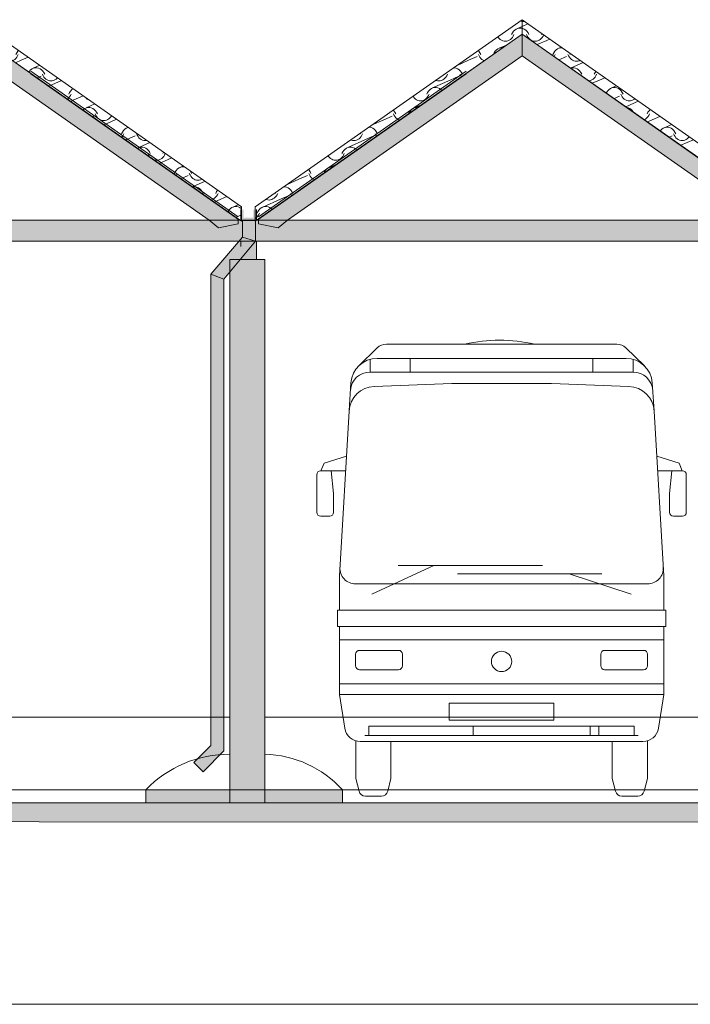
# Model space of a CAD drawing. Header units: millimetres. Extents: x -68772 to 137055, y -73300 to 19650.
# Tile 112 of 212: x 80397 to 85513, y -67215 to -59711. Entities that reach past the tile are written whole.
import ezdxf

# ---------------------------------------------------------------- set-up
doc = ezdxf.new("R2010")
doc.units = ezdxf.units.MM
doc.header["$MEASUREMENT"] = 0
doc.linetypes.add('Przerywana', pattern=[480, 240, -240])
for name, color, linetype, lineweight in [('220-A Ściany_Nr_pióra__1', 7, 'Continuous', 18), ('Nowe_0_Nr_pióra__1', 7, 'Continuous', 18), ('Nowe_0_Nr_pióra__7', 7, 'Continuous', 5), ('Nowe_450-K Stropy_Nr_pióra__1', 7, 'Continuous', 18), ('Nowe_810-G Ogólne_Nr_pióra__1', 7, 'Continuous', 18), ('Nowe_810-G Ogólne_Nr_pióra__26', 13, 'Continuous', 18), ('Nowe_810-G Ogólne_Nr_pióra__7', 7, 'Continuous', 5), ('Nowe_810-G Ogólne_Nr_pióra__9', 254, 'Continuous', 18), ('Nowe_810-G Ogólne_Nr_pióra__93', 7, 'Continuous', 20), ('Nowe_NIEWIDOCZNE DACHY_Nr_pióra__1', 7, 'Continuous', 18), ('Nowe_Windows_Nr_pióra__1', 7, 'Continuous', 18)]:
    doc.layers.add(name, color=color, linetype=linetype, lineweight=lineweight)
doc.layers.add('Nowe_Windows', color=7, linetype='Continuous')

# ---------------------------------------------------------------- blocks, each defined once
blk = doc.blocks.new('*X74')
at = {"layer": 'Nowe_810-G Ogólne_Nr_pióra__26', "color": 13, "linetype": 'Continuous', "lineweight": 18}
for p, q in [((84232, -59723.1), (84229.9, -59722.6)), ((84242.2, -59724), (84232, -59723.1)), ((84248.4, -59723.5), (84242.2, -59724)), ((84229.9, -59761.8), (84274.6, -59741.8)), ((84229.9, -59775.5), (84234.6, -59776.5)), ((84234.6, -59776.5), (84246.4, -59781.7)), ((84246.4, -59781.7), (84257.3, -59789.4)), ((84257.3, -59789.4), (84267, -59799.2)), ((84267, -59799.2), (84275.2, -59811)), ((84275.2, -59811), (84281.7, -59824.4)), ((84269.3, -59835.3), (84264.1, -59824.4)), ((84275.6, -59845.3), (84269.3, -59835.3)), ((84283, -59854), (84275.6, -59845.3)), ((84291.2, -59861.5), (84283, -59854)), ((84300.2, -59867.4), (84291.2, -59861.5)), ((84309.8, -59871.7), (84300.2, -59867.4)), ((84319.7, -59874.3), (84309.8, -59871.7)), ((84329.8, -59875.2), (84319.7, -59874.3)), ((84340, -59874.3), (84329.8, -59875.2)), ((84349.9, -59871.7), (84340, -59874.3)), ((84345, -59900.7), (84417.5, -59868.4)), ((84359.5, -59867.4), (84349.9, -59871.7)), ((84368.5, -59861.5), (84359.5, -59867.4)), ((84376.7, -59854), (84368.5, -59861.5)), ((84384.1, -59845.3), (84376.7, -59854)), ((84377.9, -59824.4), (84381.6, -59816.8)), ((84390.4, -59835.3), (84384.1, -59845.3)), ((84394.8, -59826), (84390.4, -59835.3)), ((84417.5, -59868.4), (84440.6, -59858.1)), ((84472.1, -59962.2), (84480.3, -59950.4)), ((84480.3, -59950.4), (84490, -59940.6)), ((84490, -59940.6), (84500.9, -59932.9)), ((84500.9, -59932.9), (84512.7, -59927.7)), ((84510, -59928.7), (84529.2, -59920.1)), ((84512.7, -59927.7), (84525, -59925.1)), ((84525, -59925.1), (84536.3, -59925.1)), ((84465.6, -59975.6), (84472.1, -59962.2)), ((84478.1, -59986.5), (84474.8, -59991.6)), ((84483.2, -59975.6), (84478.1, -59986.5)), ((84511, -60017), (84569.2, -59991)), ((84584.5, -59986.5), (84579.4, -59975.6)), ((84590.9, -59996.5), (84584.5, -59986.5)), ((84598.2, -60005.2), (84590.9, -59996.5)), ((84591.1, -59963.5), (84597, -59975.6)), ((84606.5, -60012.7), (84598.2, -60005.2)), ((84599.6, -60079), (84695.2, -60036.3)), ((84615.4, -60018.6), (84606.5, -60012.7)), ((84625, -60022.9), (84615.4, -60018.6)), ((84635, -60025.5), (84625, -60022.9)), ((84645.1, -60026.4), (84635, -60025.5)), ((84655.2, -60025.5), (84645.1, -60026.4)), ((84665.2, -60022.9), (84655.2, -60025.5)), ((84671.7, -60019.9), (84665.2, -60022.9)), ((84599.8, -60079.2), (84600.4, -60078.9)), ((84600.4, -60078.9), (84612.7, -60076.3)), ((84612.7, -60076.3), (84625.2, -60076.3)), ((84625.2, -60076.3), (84637.5, -60078.9)), ((84637.5, -60078.9), (84649.3, -60084.1)), ((84649.3, -60084.1), (84660.2, -60091.8)), ((84660.2, -60091.8), (84669.9, -60101.6)), ((84669.9, -60101.6), (84678.2, -60113.4)), ((84787.4, -60113.4), (84793.2, -60105)), ((84678.2, -60113.4), (84684.7, -60126.8)), ((84742.9, -60176.7), (84739.5, -60177)), ((84752.8, -60174.1), (84742.9, -60176.7)), ((84762.4, -60169.8), (84752.8, -60174.1)), ((84771.4, -60163.9), (84762.4, -60169.8)), ((84765.6, -60195.2), (84820.4, -60170.8)), ((84779.6, -60156.4), (84771.4, -60163.9)), ((84787, -60147.7), (84779.6, -60156.4)), ((84780.9, -60126.8), (84787.4, -60113.4)), ((84793.3, -60137.7), (84787, -60147.7)), ((84798.5, -60126.8), (84793.3, -60137.7)), ((84820.4, -60170.8), (84861.2, -60152.6)), ((84875, -60264.6), (84883.3, -60252.8)), ((84883.3, -60252.8), (84893, -60243)), ((84893, -60243), (84903.9, -60235.3)), ((84903.9, -60235.3), (84915.6, -60230.1)), ((84912.9, -60231.1), (84949.8, -60214.6)), ((84915.6, -60230.1), (84928, -60227.5)), ((84928, -60227.5), (84940.5, -60227.5)), ((84940.5, -60227.5), (84952.8, -60230.1)), ((84952.8, -60230.1), (84964.6, -60235.3)), ((84964.6, -60235.3), (84975.5, -60243)), ((84975.5, -60243), (84985.2, -60252.8)), ((84985.2, -60252.8), (84993.4, -60264.6)), ((84872.4, -60270), (84875, -60264.6)), ((84886.1, -60278), (84885.5, -60279.2)), ((84931.6, -60311.5), (84972.2, -60293.4)), ((84987.5, -60288.9), (84982.3, -60278)), ((84993.8, -60298.9), (84987.5, -60288.9)), ((84993.4, -60264.6), (84999.9, -60278)), ((85001.1, -60307.6), (84993.8, -60298.9)), ((85009.4, -60315.1), (85001.1, -60307.6)), ((85018.4, -60321), (85009.4, -60315.1)), ((85027.9, -60325.3), (85018.4, -60321)), ((85020.2, -60373.5), (85115.7, -60330.9)), ((85037.9, -60327.9), (85027.9, -60325.3)), ((85048, -60328.8), (85037.9, -60327.9)), ((85058.2, -60327.9), (85048, -60328.8)), ((85068.1, -60325.3), (85058.2, -60327.9)), ((85077.7, -60321), (85068.1, -60325.3)), ((85086.6, -60315.1), (85077.7, -60321)), ((85089.5, -60312.5), (85086.6, -60315.1)), ((85027.5, -60378.7), (85028.1, -60378.7)), ((85028.1, -60378.7), (85040.5, -60381.3)), ((85040.5, -60381.3), (85052.2, -60386.5)), ((85052.2, -60386.5), (85063.1, -60394.2)), ((85063.1, -60394.2), (85072.9, -60404)), ((85072.9, -60404), (85081.1, -60415.8)), ((85190.3, -60415.8), (85198.5, -60404)), ((85198.5, -60404), (85207.4, -60395)), ((85081.1, -60415.8), (85081.3, -60416.4)), ((85165.3, -60472.2), (85162.7, -60473.4)), ((85174.3, -60466.3), (85165.3, -60472.2)), ((85182.6, -60458.8), (85174.3, -60466.3)), ((85189.9, -60450.1), (85182.6, -60458.8)), ((85183.8, -60429.2), (85190.3, -60415.8)), ((85186.2, -60489.8), (85223.3, -60473.2)), ((85196.2, -60440.1), (85189.9, -60450.1)), ((85201.4, -60429.2), (85196.2, -60440.1)), ((85223.3, -60473.2), (85281.7, -60447.1)), ((85284, -60558.3), (85286.2, -60555.2)), ((85286.2, -60555.2), (85295.9, -60545.4)), ((85295.9, -60545.4), (85306.8, -60537.7)), ((85306.8, -60537.7), (85318.6, -60532.5)), ((85315.9, -60533.5), (85370.3, -60509.1)), ((85318.6, -60532.5), (85330.9, -60529.9)), ((85330.9, -60529.9), (85343.4, -60529.9)), ((85343.4, -60529.9), (85355.7, -60532.5)), ((85355.7, -60532.5), (85367.5, -60537.7)), ((85367.5, -60537.7), (85378.4, -60545.4)), ((85378.4, -60545.4), (85388.1, -60555.2)), ((85388.1, -60555.2), (85396.3, -60567)), ((85352.1, -60606), (85375.1, -60595.8)), ((85390.4, -60591.3), (85385.2, -60580.4)), ((85396.7, -60601.3), (85390.4, -60591.3)), ((85396.3, -60567), (85402.8, -60580.4)), ((85404, -60610), (85396.7, -60601.3)), ((85412.3, -60617.5), (85404, -60610)), ((85421.3, -60623.4), (85412.3, -60617.5)), ((85430.8, -60627.7), (85421.3, -60623.4)), ((85440.8, -60630.3), (85430.8, -60627.7)), ((85440.7, -60668.1), (85536.3, -60625.4)), ((85450.9, -60631.2), (85440.8, -60630.3)), ((85461.1, -60630.3), (85450.9, -60631.2)), ((85471, -60627.7), (85461.1, -60630.3)), ((85480.6, -60623.4), (85471, -60627.7)), ((85489.6, -60617.5), (85480.6, -60623.4)), ((85497.8, -60610), (85489.6, -60617.5)), ((85504, -60602.7), (85497.8, -60610)), ((85593.2, -60718.2), (85601.4, -60706.4)), ((85601.4, -60706.4), (85611.1, -60696.6)), ((85611.1, -60696.6), (85622, -60688.9)), ((85622, -60688.9), (85625.1, -60687.6)), ((85585.5, -60761.2), (85580.4, -60765.8)), ((85592.8, -60752.5), (85585.5, -60761.2)), ((85586.7, -60731.6), (85593.2, -60718.2)), ((85599.1, -60742.5), (85592.8, -60752.5)), ((85604.3, -60731.6), (85599.1, -60742.5)), ((85606.7, -60784.3), (85626.3, -60775.6)), ((85626.3, -60775.6), (85690.3, -60747)), ((85711.9, -60752.5), (85707.3, -60745.1)), ((85719.3, -60761.2), (85711.9, -60752.5)), ((85727.6, -60768.7), (85719.3, -60761.2)), ((85736.5, -60774.6), (85727.6, -60768.7)), ((85746.1, -60778.9), (85736.5, -60774.6)), ((85756, -60781.5), (85746.1, -60778.9)), ((85759.7, -60781.8), (85756, -60781.5)), ((85698.2, -60848.4), (85698.8, -60847.8)), ((85698.8, -60847.8), (85709.7, -60840.1)), ((85709.7, -60840.1), (85721.5, -60834.9)), ((85718.8, -60835.9), (85790.9, -60803.7)), ((85721.5, -60834.9), (85733.8, -60832.3)), ((85733.8, -60832.3), (85746.3, -60832.3)), ((85746.3, -60832.3), (85758.6, -60834.9)), ((85758.6, -60834.9), (85770.4, -60840.1)), ((85770.4, -60840.1), (85781.3, -60847.8)), ((85781.3, -60847.8), (85791, -60857.6)), ((85791, -60857.6), (85799.2, -60869.4)), ((85772.7, -60900.5), (85778, -60898.2)), ((85793.3, -60893.7), (85788.2, -60882.8)), ((85799.6, -60903.7), (85793.3, -60893.7)), ((85799.2, -60869.4), (85805.8, -60882.8)), ((85807, -60912.4), (85799.6, -60903.7)), ((85815.2, -60919.9), (85807, -60912.4)), ((85824.2, -60925.8), (85815.2, -60919.9)), ((85833.8, -60930.1), (85824.2, -60925.8)), ((85843.7, -60932.7), (85833.8, -60930.1)), ((85853.9, -60933.6), (85843.7, -60932.7)), ((85864, -60932.7), (85853.9, -60933.6)), ((85861.3, -60962.6), (85941.5, -60926.8)), ((85873.9, -60930.1), (85864, -60932.7)), ((85883.5, -60925.8), (85873.9, -60930.1)), ((85892.5, -60919.9), (85883.5, -60925.8)), ((85900.7, -60912.4), (85892.5, -60919.9)), ((85908.1, -60903.7), (85900.7, -60912.4)), ((85901.9, -60882.8), (85902.4, -60881.8)), ((85914.4, -60893.7), (85908.1, -60903.7)), ((85915.7, -60891), (85914.4, -60893.7)), ((85941.5, -60926.8), (85956.9, -60919.9)), ((85996.1, -61020.6), (86004.3, -61008.8)), ((86004.3, -61008.8), (86014.1, -60999)), ((86014.1, -60999), (86025, -60991.3)), ((86025, -60991.3), (86036.7, -60986.1)), ((86034, -60987.1), (86045.5, -60982)), ((86036.7, -60986.1), (86048, -60983.7)), ((85989.6, -61034), (85996.1, -61020.6)), ((85995.8, -61054.9), (85994.8, -61056)), ((86002.1, -61044.9), (85995.8, -61054.9)), ((86007.2, -61034), (86002.1, -61044.9)), ((86027.3, -61078.8), (86029.2, -61078)), ((86029.2, -61078), (86093.3, -61049.4)), ((86108.6, -61044.9), (86103.4, -61034)), ((86114.9, -61054.9), (86108.6, -61044.9)), ((86122.2, -61063.6), (86114.9, -61054.9)), ((86130.5, -61071.1), (86122.2, -61063.6)), ((86139.5, -61077), (86130.5, -61071.1)), ((86149, -61081.3), (86139.5, -61077)), ((86159, -61083.9), (86149, -61081.3)), ((86169.1, -61084.8), (86159, -61083.9)), ((86179.2, -61083.9), (86169.1, -61084.8)), ((86187.9, -61081.7), (86179.2, -61083.9)), ((86116.1, -61141), (86124.4, -61137.3)), ((86121.7, -61138.3), (86211.5, -61098.2)), ((86124.4, -61137.3), (86136.7, -61134.7)), ((86136.7, -61134.7), (86149.2, -61134.7)), ((86149.2, -61134.7), (86161.6, -61137.3)), ((86161.6, -61137.3), (86173.3, -61142.5)), ((86173.3, -61142.5), (86184.2, -61150.2)), ((86184.2, -61150.2), (86193.9, -61160)), ((86193.9, -61160), (86202.2, -61171.8)), ((86196.2, -61196.1), (86191.1, -61185.2)), ((86197.4, -61197.9), (86196.2, -61196.1)), ((86202.2, -61171.8), (86208.7, -61185.2)), ((86256.8, -61236), (86251.1, -61235.5)), ((86266.7, -61235.1), (86256.8, -61236))]:
    blk.add_line(p, q, dxfattribs=at)
blk = doc.blocks.new('Wypełnienie_15', base_point=(0, 2000))
at = {"layer": 'Nowe_810-G Ogólne_Nr_pióra__1', "color": 7, "linetype": 'Continuous', "lineweight": 18}
for p, q in [((86266.7, -61136.9), (84229.9, -59710.5)), ((84229.9, -59710.5), (84229.9, -59820.1)), ((84229.9, -59820.1), (86266.7, -61246.5)), ((86266.7, -61246.5), (86266.7, -61136.9))]:
    blk.add_line(p, q, dxfattribs=at)
at = {"layer": 'Nowe_810-G Ogólne_Nr_pióra__26', "color": 13, "linetype": 'Continuous', "lineweight": 18}
blk.add_blockref('*X74', (0, 0), dxfattribs=at)
blk = doc.blocks.new('*X76')
at = {"layer": 'Nowe_810-G Ogólne_Nr_pióra__26', "color": 13, "linetype": 'Continuous', "lineweight": 18}
for p, q in [((84222.1, -59720.5), (84218.1, -59718.7)), ((84229.9, -59722.6), (84222.1, -59720.5)), ((84150.4, -59824.4), (84156.9, -59811)), ((84156.9, -59811), (84165.1, -59799.2)), ((84165.1, -59799.2), (84174.8, -59789.4)), ((84174.8, -59789.4), (84185.7, -59781.7)), ((84185.7, -59781.7), (84197.5, -59776.5)), ((84194.8, -59777.5), (84229.9, -59761.8)), ((84197.5, -59776.5), (84209.8, -59773.9)), ((84209.8, -59773.9), (84222.3, -59773.9)), ((84222.3, -59773.9), (84229.9, -59775.5)), ((84048, -59845.3), (84044.8, -59840.1)), ((84055.4, -59854), (84048, -59845.3)), ((84063.6, -59861.5), (84055.4, -59854)), ((84072.6, -59867.4), (84063.6, -59861.5)), ((84082.2, -59871.7), (84072.6, -59867.4)), ((84092.1, -59874.3), (84082.2, -59871.7)), ((84102.3, -59875.2), (84092.1, -59874.3)), ((84112.4, -59874.3), (84102.3, -59875.2)), ((84122.3, -59871.7), (84112.4, -59874.3)), ((84131.9, -59867.4), (84122.3, -59871.7)), ((84140.9, -59861.5), (84131.9, -59867.4)), ((84149.1, -59854), (84140.9, -59861.5)), ((84156.5, -59845.3), (84149.1, -59854)), ((84162.8, -59835.3), (84156.5, -59845.3)), ((84168, -59824.4), (84162.8, -59835.3)), ((83894.5, -59945.4), (83899.5, -59950.4)), ((83899.5, -59950.4), (83907.7, -59962.2)), ((84016.9, -59962.2), (84025.2, -59950.4)), ((84025.2, -59950.4), (84034.9, -59940.6)), ((84034.9, -59940.6), (84045.8, -59932.9)), ((84045.8, -59932.9), (84057.6, -59927.7)), ((84054.9, -59928.7), (84110, -59904.1)), ((84057.6, -59927.7), (84069.9, -59925.1)), ((84069.9, -59925.1), (84080, -59925.1)), ((83728.9, -60061.3), (83822.4, -60019.6)), ((83822.4, -60019.6), (83886.5, -59991)), ((83901.8, -59986.5), (83896.6, -59975.6)), ((83908.1, -59996.5), (83901.8, -59986.5)), ((83907.7, -59962.2), (83914.2, -59975.6)), ((83915.5, -60005.2), (83908.1, -59996.5)), ((83923.7, -60012.7), (83915.5, -60005.2)), ((83932.7, -60018.6), (83923.7, -60012.7)), ((83941, -60022.4), (83932.7, -60018.6)), ((84011.8, -59972.8), (84016.9, -59962.2)), ((83707.6, -60076.3), (83714.9, -60076.3)), ((83714.9, -60076.3), (83727.2, -60078.9)), ((83727.2, -60078.9), (83739, -60084.1)), ((83739, -60084.1), (83749.9, -60091.8)), ((83749.9, -60091.8), (83759.6, -60101.6)), ((83759.6, -60101.6), (83767.8, -60113.4)), ((83547.4, -60231.1), (83682.5, -60170.8)), ((83574.8, -60174.1), (83570.6, -60172.2)), ((83584.7, -60176.7), (83574.8, -60174.1)), ((83594.8, -60177.6), (83584.7, -60176.7)), ((83605, -60176.7), (83594.8, -60177.6)), ((83614.9, -60174.1), (83605, -60176.7)), ((83624.5, -60169.8), (83614.9, -60174.1)), ((83633.5, -60163.9), (83624.5, -60169.8)), ((83641.7, -60156.4), (83633.5, -60163.9)), ((83649.1, -60147.7), (83641.7, -60156.4)), ((83642.9, -60126.8), (83646.8, -60118.8)), ((83655.4, -60137.7), (83649.1, -60147.7)), ((83660.5, -60126.8), (83655.4, -60137.7)), ((83682.5, -60170.8), (83746.6, -60142.2)), ((83761.9, -60137.7), (83756.7, -60126.8)), ((83766.3, -60144.7), (83761.9, -60137.7)), ((83767.8, -60113.4), (83774.3, -60126.8)), ((83509.5, -60264.6), (83517.8, -60252.8)), ((83517.8, -60252.8), (83527.5, -60243)), ((83527.5, -60243), (83538.4, -60235.3)), ((83538.4, -60235.3), (83550.1, -60230.1)), ((83550.1, -60230.1), (83562.5, -60227.5)), ((83562.5, -60227.5), (83575, -60227.5)), ((83575, -60227.5), (83587.3, -60230.1)), ((83587.3, -60230.1), (83599.1, -60235.3)), ((83599.1, -60235.3), (83610, -60243)), ((83610, -60243), (83616.5, -60249.6)), ((83400.7, -60298.9), (83397.3, -60293.5)), ((83408, -60307.6), (83400.7, -60298.9)), ((83416.3, -60315.1), (83408, -60307.6)), ((83425.3, -60321), (83416.3, -60315.1)), ((83434.8, -60325.3), (83425.3, -60321)), ((83444.8, -60327.9), (83434.8, -60325.3)), ((83454.9, -60328.8), (83444.8, -60327.9)), ((83465.1, -60327.9), (83454.9, -60328.8)), ((83475, -60325.3), (83465.1, -60327.9)), ((83484.6, -60321), (83475, -60325.3)), ((83493.6, -60315.1), (83484.6, -60321)), ((83501.8, -60307.6), (83493.6, -60315.1)), ((83509.2, -60298.9), (83501.8, -60307.6)), ((83503, -60278), (83509.5, -60264.6)), ((83515.5, -60288.9), (83509.2, -60298.9)), ((83520.6, -60278), (83515.5, -60288.9)), ((83247, -60398.8), (83252.2, -60404)), ((83252.2, -60404), (83260.4, -60415.8)), ((83369.6, -60415.8), (83377.8, -60404)), ((83377.8, -60404), (83387.5, -60394.2)), ((83387.5, -60394.2), (83398.4, -60386.5)), ((83398.4, -60386.5), (83410.2, -60381.3)), ((83407.5, -60382.3), (83461.5, -60358.2)), ((83410.2, -60381.3), (83422.5, -60378.7)), ((83422.5, -60378.7), (83432.2, -60378.7)), ((83080.5, -60515.4), (83175.1, -60473.2)), ((83175.1, -60473.2), (83239.2, -60444.6)), ((83254.5, -60440.1), (83249.3, -60429.2)), ((83260.8, -60450.1), (83254.5, -60440.1)), ((83260.4, -60415.8), (83266.9, -60429.2)), ((83268.1, -60458.8), (83260.8, -60450.1)), ((83276.4, -60466.3), (83268.1, -60458.8)), ((83285.4, -60472.2), (83276.4, -60466.3)), ((83293.5, -60475.8), (83285.4, -60472.2)), ((83364.6, -60426), (83369.6, -60415.8)), ((83059.8, -60529.9), (83067.6, -60529.9)), ((83067.6, -60529.9), (83079.9, -60532.5)), ((83079.9, -60532.5), (83091.7, -60537.7)), ((83091.7, -60537.7), (83102.6, -60545.4)), ((83102.6, -60545.4), (83112.3, -60555.2)), ((83112.3, -60555.2), (83120.5, -60567)), ((82900.1, -60684.7), (83035.2, -60624.4)), ((82927.4, -60627.7), (82923, -60625.7)), ((82937.4, -60630.3), (82927.4, -60627.7)), ((82947.5, -60631.2), (82937.4, -60630.3)), ((82957.6, -60630.3), (82947.5, -60631.2)), ((82967.6, -60627.7), (82957.6, -60630.3)), ((82977.2, -60623.4), (82967.6, -60627.7)), ((82986.1, -60617.5), (82977.2, -60623.4)), ((82994.4, -60610), (82986.1, -60617.5)), ((83001.7, -60601.3), (82994.4, -60610)), ((82995.6, -60580.4), (82999.7, -60572)), ((83008.1, -60591.3), (83001.7, -60601.3)), ((83013.2, -60580.4), (83008.1, -60591.3)), ((83035.2, -60624.4), (83099.2, -60595.8)), ((83114.5, -60591.3), (83109.4, -60580.4)), ((83118.9, -60598.1), (83114.5, -60591.3)), ((83120.5, -60567), (83127, -60580.4)), ((82862.2, -60718.2), (82870.4, -60706.4)), ((82870.4, -60706.4), (82880.1, -60696.6)), ((82880.1, -60696.6), (82891, -60688.9)), ((82891, -60688.9), (82902.8, -60683.7)), ((82902.8, -60683.7), (82915.1, -60681.1)), ((82915.1, -60681.1), (82927.6, -60681.1)), ((82927.6, -60681.1), (82940, -60683.7)), ((82940, -60683.7), (82951.7, -60688.9)), ((82951.7, -60688.9), (82962.6, -60696.6)), ((82962.6, -60696.6), (82969, -60703.1)), ((82753.4, -60752.5), (82749.9, -60746.9)), ((82760.7, -60761.2), (82753.4, -60752.5)), ((82769, -60768.7), (82760.7, -60761.2)), ((82777.9, -60774.6), (82769, -60768.7)), ((82787.5, -60778.9), (82777.9, -60774.6)), ((82797.5, -60781.5), (82787.5, -60778.9)), ((82807.6, -60782.4), (82797.5, -60781.5)), ((82817.7, -60781.5), (82807.6, -60782.4)), ((82827.7, -60778.9), (82817.7, -60781.5)), ((82837.2, -60774.6), (82827.7, -60778.9)), ((82846.2, -60768.7), (82837.2, -60774.6)), ((82854.5, -60761.2), (82846.2, -60768.7)), ((82861.8, -60752.5), (82854.5, -60761.2)), ((82855.7, -60731.6), (82862.2, -60718.2)), ((82868.1, -60742.5), (82861.8, -60752.5)), ((82873.3, -60731.6), (82868.1, -60742.5)), ((82599.5, -60852.2), (82604.8, -60857.6)), ((82604.8, -60857.6), (82613.1, -60869.4)), ((82722.3, -60869.4), (82730.5, -60857.6)), ((82730.5, -60857.6), (82740.2, -60847.8)), ((82740.2, -60847.8), (82751.1, -60840.1)), ((82751.1, -60840.1), (82762.9, -60834.9)), ((82760.2, -60835.9), (82813.1, -60812.2)), ((82762.9, -60834.9), (82775.2, -60832.3)), ((82775.2, -60832.3), (82784.5, -60832.3)), ((82432.1, -60969.5), (82527.8, -60926.8)), ((82527.8, -60926.8), (82591.8, -60898.2)), ((82607.1, -60893.7), (82602, -60882.8)), ((82613.4, -60903.7), (82607.1, -60893.7)), ((82613.1, -60869.4), (82619.6, -60882.8)), ((82620.8, -60912.4), (82613.4, -60903.7)), ((82629, -60919.9), (82620.8, -60912.4)), ((82638, -60925.8), (82629, -60919.9)), ((82645.9, -60929.3), (82638, -60925.8)), ((82717.5, -60879.2), (82722.3, -60869.4)), ((82412.1, -60983.5), (82420.2, -60983.5)), ((82420.2, -60983.5), (82432.5, -60986.1)), ((82432.5, -60986.1), (82444.3, -60991.3)), ((82444.3, -60991.3), (82455.2, -60999)), ((82455.2, -60999), (82464.9, -61008.8)), ((82464.9, -61008.8), (82473.2, -61020.6)), ((82252.8, -61138.3), (82387.8, -61078)), ((82280.1, -61081.3), (82275.4, -61079.2)), ((82290, -61083.9), (82280.1, -61081.3)), ((82300.2, -61084.8), (82290, -61083.9)), ((82310.3, -61083.9), (82300.2, -61084.8)), ((82320.3, -61081.3), (82310.3, -61083.9)), ((82329.8, -61077), (82320.3, -61081.3)), ((82338.8, -61071.1), (82329.8, -61077)), ((82347.1, -61063.6), (82338.8, -61071.1)), ((82354.4, -61054.9), (82347.1, -61063.6)), ((82348.3, -61034), (82352.6, -61025.2)), ((82360.7, -61044.9), (82354.4, -61054.9)), ((82365.9, -61034), (82360.7, -61044.9)), ((82387.8, -61078), (82451.9, -61049.4)), ((82467.2, -61044.9), (82462.1, -61034)), ((82471.4, -61051.5), (82467.2, -61044.9)), ((82473.2, -61020.6), (82479.7, -61034)), ((82214.9, -61171.8), (82223.1, -61160)), ((82223.1, -61160), (82232.8, -61150.2)), ((82232.8, -61150.2), (82243.7, -61142.5)), ((82243.7, -61142.5), (82255.5, -61137.3)), ((82255.5, -61137.3), (82267.8, -61134.7)), ((82267.8, -61134.7), (82280.3, -61134.7)), ((82280.3, -61134.7), (82292.6, -61137.3)), ((82292.6, -61137.3), (82304.4, -61142.5)), ((82304.4, -61142.5), (82315.3, -61150.2)), ((82315.3, -61150.2), (82321.5, -61156.5)), ((82198.9, -61222.3), (82193, -61226.1)), ((82207.1, -61214.8), (82198.9, -61222.3)), ((82214.5, -61206.1), (82207.1, -61214.8)), ((82208.4, -61185.2), (82214.9, -61171.8)), ((82220.8, -61196.1), (82214.5, -61206.1)), ((82226, -61185.2), (82220.8, -61196.1))]:
    blk.add_line(p, q, dxfattribs=at)
blk = doc.blocks.new('Wypełnienie_16', base_point=(0, 2000))
at = {"layer": 'Nowe_810-G Ogólne_Nr_pióra__1', "color": 7, "linetype": 'Continuous', "lineweight": 18}
for p, q in [((82193, -61136.9), (84229.9, -59710.5)), ((84229.9, -59710.5), (84229.9, -59820.1)), ((84229.9, -59820.1), (82193, -61246.5)), ((82193, -61246.5), (82193, -61136.9))]:
    blk.add_line(p, q, dxfattribs=at)
at = {"layer": 'Nowe_810-G Ogólne_Nr_pióra__26', "color": 13, "linetype": 'Continuous', "lineweight": 18}
blk.add_blockref('*X76', (0, 0), dxfattribs=at)
blk = doc.blocks.new('*X80')
at = {"layer": 'Nowe_810-G Ogólne_Nr_pióra__26', "color": 13, "linetype": 'Continuous', "lineweight": 18}
for p, q in [((80055.4, -59821.2), (80060.3, -59811)), ((80060.3, -59811), (80068.6, -59799.2)), ((80068.6, -59799.2), (80078.3, -59789.4)), ((80078.3, -59789.4), (80089.2, -59781.7)), ((80089.2, -59781.7), (80101, -59776.5)), ((80098.3, -59777.5), (80129.5, -59763.5)), ((80101, -59776.5), (80113.3, -59773.9)), ((80113.3, -59773.9), (80125.8, -59773.9)), ((80125.8, -59773.9), (80138.1, -59776.5)), ((80138.1, -59776.5), (80149.9, -59781.7)), ((80149.9, -59781.7), (80160.8, -59789.4)), ((80160.8, -59789.4), (80170.5, -59799.2)), ((80170.5, -59799.2), (80178.7, -59811)), ((80178.7, -59811), (80185.2, -59824.4)), ((80071.4, -59824.4), (80068.6, -59830.5)), ((80111.3, -59860.4), (80157.5, -59839.8)), ((80172.8, -59835.3), (80167.6, -59824.4)), ((80179.1, -59845.3), (80172.8, -59835.3)), ((80186.4, -59854), (80179.1, -59845.3)), ((80194.7, -59861.5), (80186.4, -59854)), ((80203.7, -59867.4), (80194.7, -59861.5)), ((80199.9, -59922.4), (80295.5, -59879.8)), ((80213.2, -59871.7), (80203.7, -59867.4)), ((80223.2, -59874.3), (80213.2, -59871.7)), ((80233.3, -59875.2), (80223.2, -59874.3)), ((80243.5, -59874.3), (80233.3, -59875.2)), ((80253.4, -59871.7), (80243.5, -59874.3)), ((80263, -59867.4), (80253.4, -59871.7)), ((80270.6, -59862.4), (80263, -59867.4)), ((80203.7, -59925.1), (80213.5, -59925.1)), ((80213.5, -59925.1), (80225.8, -59927.7)), ((80225.8, -59927.7), (80237.6, -59932.9)), ((80237.6, -59932.9), (80248.5, -59940.6)), ((80248.5, -59940.6), (80258.2, -59950.4)), ((80258.2, -59950.4), (80266.4, -59962.2)), ((80375.6, -59962.2), (80383.8, -59950.4)), ((80383.8, -59950.4), (80389, -59945.2)), ((80266.4, -59962.2), (80271.4, -59972.5)), ((80350.6, -60018.6), (80342.5, -60022.3)), ((80359.6, -60012.7), (80350.6, -60018.6)), ((80367.9, -60005.2), (80359.6, -60012.7)), ((80365.9, -60038.7), (80408.7, -60019.6)), ((80375.2, -59996.5), (80367.9, -60005.2)), ((80369.1, -59975.6), (80375.6, -59962.2)), ((80381.5, -59986.5), (80375.2, -59996.5)), ((80386.7, -59975.6), (80381.5, -59986.5)), ((80408.7, -60019.6), (80461.5, -59996)), ((80466.3, -60109), (80471.5, -60101.6)), ((80471.5, -60101.6), (80481.2, -60091.8)), ((80481.2, -60091.8), (80492.1, -60084.1)), ((80492.1, -60084.1), (80503.9, -60078.9)), ((80501.2, -60079.9), (80550.1, -60058)), ((80503.9, -60078.9), (80516.2, -60076.3)), ((80516.2, -60076.3), (80528.7, -60076.3)), ((80528.7, -60076.3), (80541, -60078.9)), ((80541, -60078.9), (80552.8, -60084.1)), ((80552.8, -60084.1), (80563.7, -60091.8)), ((80563.7, -60091.8), (80573.4, -60101.6)), ((80573.4, -60101.6), (80581.6, -60113.4)), ((80531.9, -60154.9), (80560.4, -60142.2)), ((80575.7, -60137.7), (80570.6, -60126.8)), ((80582, -60147.7), (80575.7, -60137.7)), ((80581.6, -60113.4), (80588.2, -60126.8)), ((80589.4, -60156.4), (80582, -60147.7)), ((80597.6, -60163.9), (80589.4, -60156.4)), ((80606.6, -60169.8), (80597.6, -60163.9)), ((80616.2, -60174.1), (80606.6, -60169.8)), ((80626.1, -60176.7), (80616.2, -60174.1)), ((80620.5, -60216.9), (80716, -60174.3)), ((80636.2, -60177.6), (80626.1, -60176.7)), ((80646.4, -60176.7), (80636.2, -60177.6)), ((80656.3, -60174.1), (80646.4, -60176.7)), ((80665.9, -60169.8), (80656.3, -60174.1)), ((80674.9, -60163.9), (80665.9, -60169.8)), ((80683.1, -60156.4), (80674.9, -60163.9)), ((80685.9, -60153.2), (80683.1, -60156.4)), ((80778.5, -60264.6), (80786.7, -60252.8)), ((80786.7, -60252.8), (80796.4, -60243)), ((80796.4, -60243), (80805.3, -60236.8)), ((80762.5, -60315.1), (80761.5, -60315.7)), ((80770.8, -60307.6), (80762.5, -60315.1)), ((80778.2, -60298.9), (80770.8, -60307.6)), ((80772, -60278), (80778.5, -60264.6)), ((80784.5, -60288.9), (80778.2, -60298.9)), ((80789.6, -60278), (80784.5, -60288.9)), ((80786.5, -60333.2), (80811.6, -60322)), ((80811.6, -60322), (80875.7, -60293.4)), ((80904.6, -60307.6), (80902, -60304.5)), ((80912.9, -60315.1), (80904.6, -60307.6)), ((80921.9, -60321), (80912.9, -60315.1)), ((80931.4, -60325.3), (80921.9, -60321)), ((80931.9, -60325.4), (80931.4, -60325.3)), ((80879.8, -60398.6), (80884.1, -60394.2)), ((80884.1, -60394.2), (80895, -60386.5)), ((80895, -60386.5), (80906.8, -60381.3)), ((80904.1, -60382.3), (80970.6, -60352.6)), ((80906.8, -60381.3), (80919.1, -60378.7)), ((80919.1, -60378.7), (80931.6, -60378.7)), ((80931.6, -60378.7), (80943.9, -60381.3)), ((80943.9, -60381.3), (80955.7, -60386.5)), ((80955.7, -60386.5), (80966.6, -60394.2)), ((80966.6, -60394.2), (80976.3, -60404)), ((80976.3, -60404), (80984.6, -60415.8)), ((80952.4, -60449.4), (80963.3, -60444.6)), ((80978.6, -60440.1), (80973.5, -60429.2)), ((80984.9, -60450.1), (80978.6, -60440.1)), ((80984.6, -60415.8), (80991.1, -60429.2)), ((80992.3, -60458.8), (80984.9, -60450.1)), ((81000.5, -60466.3), (80992.3, -60458.8)), ((81009.5, -60472.2), (81000.5, -60466.3)), ((81019.1, -60476.5), (81009.5, -60472.2)), ((81029, -60479.1), (81019.1, -60476.5)), ((81039.2, -60480), (81029, -60479.1)), ((81049.3, -60479.1), (81039.2, -60480)), ((81041, -60511.5), (81126.8, -60473.2)), ((81059.3, -60476.5), (81049.3, -60479.1)), ((81068.8, -60472.2), (81059.3, -60476.5)), ((81077.8, -60466.3), (81068.8, -60472.2)), ((81086.1, -60458.8), (81077.8, -60466.3)), ((81093.4, -60450.1), (81086.1, -60458.8)), ((81098.5, -60442.1), (81093.4, -60450.1)), ((81126.8, -60473.2), (81136.6, -60468.8)), ((81181.4, -60567), (81189.7, -60555.2)), ((81189.7, -60555.2), (81199.4, -60545.4)), ((81199.4, -60545.4), (81210.3, -60537.7)), ((81210.3, -60537.7), (81222.1, -60532.5)), ((81219.4, -60533.5), (81225.2, -60530.8)), ((81222.1, -60532.5), (81226.3, -60531.6)), ((81174.9, -60580.4), (81181.4, -60567)), ((81181.1, -60601.3), (81176.7, -60606.5)), ((81187.4, -60591.3), (81181.1, -60601.3)), ((81192.5, -60580.4), (81187.4, -60591.3)), ((81207, -60627.7), (81214.5, -60624.4)), ((81214.5, -60624.4), (81278.6, -60595.8)), ((81293.9, -60591.3), (81288.7, -60580.4)), ((81300.2, -60601.3), (81293.9, -60591.3)), ((81307.5, -60610), (81300.2, -60601.3)), ((81315.8, -60617.5), (81307.5, -60610)), ((81324.8, -60623.4), (81315.8, -60617.5)), ((81334.3, -60627.7), (81324.8, -60623.4)), ((81344.3, -60630.3), (81334.3, -60627.7)), ((81354.4, -60631.2), (81344.3, -60630.3)), ((81364.6, -60630.3), (81354.4, -60631.2)), ((81366.5, -60629.8), (81364.6, -60630.3)), ((81296.2, -60690.2), (81297.9, -60688.9)), ((81297.9, -60688.9), (81309.7, -60683.7)), ((81307, -60684.7), (81391.2, -60647.1)), ((81309.7, -60683.7), (81322, -60681.1)), ((81322, -60681.1), (81334.5, -60681.1)), ((81334.5, -60681.1), (81346.9, -60683.7)), ((81346.9, -60683.7), (81358.7, -60688.9)), ((81358.7, -60688.9), (81369.6, -60696.6)), ((81369.6, -60696.6), (81379.3, -60706.4)), ((81379.3, -60706.4), (81387.5, -60718.2)), ((81381.5, -60742.5), (81376.4, -60731.6)), ((81387.9, -60752.5), (81381.5, -60742.5)), ((81387.5, -60718.2), (81394, -60731.6)), ((81391.6, -60757), (81387.9, -60752.5)), ((81431.9, -60781.5), (81423.5, -60779.3)), ((81442.1, -60782.4), (81431.9, -60781.5)), ((81452.2, -60781.5), (81442.1, -60782.4)), ((81462.2, -60778.9), (81452.2, -60781.5)), ((81461.6, -60806), (81529.8, -60775.6)), ((81471.7, -60774.6), (81462.2, -60778.9)), ((81480.7, -60768.7), (81471.7, -60774.6)), ((81489, -60761.2), (81480.7, -60768.7)), ((81496.3, -60752.5), (81489, -60761.2)), ((81490.2, -60731.6), (81495.7, -60720.3)), ((81502.6, -60742.5), (81496.3, -60752.5)), ((81507.8, -60731.6), (81502.6, -60742.5)), ((81529.8, -60775.6), (81557.2, -60763.3)), ((81584.4, -60869.4), (81592.6, -60857.6)), ((81592.6, -60857.6), (81602.3, -60847.8)), ((81602.3, -60847.8), (81613.2, -60840.1)), ((81613.2, -60840.1), (81625, -60834.9)), ((81622.3, -60835.9), (81645.8, -60825.4)), ((81625, -60834.9), (81637.3, -60832.3)), ((81637.3, -60832.3), (81649.8, -60832.3)), ((81649.8, -60832.3), (81658.2, -60834.1)), ((81697, -60861.2), (81702.7, -60869.4)), ((81577.9, -60882.8), (81584.4, -60869.4)), ((81590.3, -60893.7), (81589.3, -60895.4)), ((81595.5, -60882.8), (81590.3, -60893.7)), ((81627.6, -60922.2), (81681.5, -60898.2)), ((81696.8, -60893.7), (81691.6, -60882.8)), ((81703.1, -60903.7), (81696.8, -60893.7)), ((81702.7, -60869.4), (81709.2, -60882.8)), ((81710.5, -60912.4), (81703.1, -60903.7)), ((81718.7, -60919.9), (81710.5, -60912.4)), ((81727.7, -60925.8), (81718.7, -60919.9)), ((81737.3, -60930.1), (81727.7, -60925.8)), ((81747.2, -60932.7), (81737.3, -60930.1)), ((81757.3, -60933.6), (81747.2, -60932.7)), ((81767.5, -60932.7), (81757.3, -60933.6)), ((81777.4, -60930.1), (81767.5, -60932.7)), ((81787, -60925.8), (81777.4, -60930.1)), ((81788.1, -60925), (81787, -60925.8)), ((81716.2, -60984.3), (81811.8, -60941.6)), ((81717.4, -60985.1), (81725, -60983.5)), ((81725, -60983.5), (81737.5, -60983.5)), ((81737.5, -60983.5), (81749.8, -60986.1)), ((81749.8, -60986.1), (81761.6, -60991.3)), ((81761.6, -60991.3), (81772.5, -60999)), ((81772.5, -60999), (81782.2, -61008.8)), ((81782.2, -61008.8), (81790.4, -61020.6)), ((81899.6, -61020.6), (81907.8, -61008.9)), ((81790.4, -61020.6), (81796.9, -61034)), ((81865.1, -61081.3), (81857.6, -61083.3)), ((81874.7, -61077), (81865.1, -61081.3)), ((81883.6, -61071.1), (81874.7, -61077)), ((81882.2, -61100.5), (81932.7, -61078)), ((81891.9, -61063.6), (81883.6, -61071.1)), ((81899.2, -61054.9), (81891.9, -61063.6)), ((81893.1, -61034), (81899.6, -61020.6)), ((81905.6, -61044.9), (81899.2, -61054.9)), ((81910.7, -61034), (81905.6, -61044.9)), ((81932.7, -61078), (81977.8, -61057.8)), ((81987.3, -61171.8), (81995.5, -61160)), ((81995.5, -61160), (82005.2, -61150.2)), ((82005.2, -61150.2), (82016.1, -61142.5)), ((82016.1, -61142.5), (82027.9, -61137.3)), ((82025.2, -61138.3), (82066.4, -61119.9)), ((82027.9, -61137.3), (82040.2, -61134.7)), ((82040.2, -61134.7), (82052.7, -61134.7)), ((82052.7, -61134.7), (82065, -61137.3)), ((82065, -61137.3), (82076.8, -61142.5)), ((82076.8, -61142.5), (82087.7, -61150.2)), ((82087.7, -61150.2), (82090.7, -61153.2)), ((81986.4, -61173.5), (81987.3, -61171.8)), ((82048.2, -61216.7), (82084.4, -61200.6))]:
    blk.add_line(p, q, dxfattribs=at)
blk = doc.blocks.new('Wypełnienie_18', base_point=(0, 2000))
at = {"layer": 'Nowe_810-G Ogólne_Nr_pióra__1', "color": 7, "linetype": 'Continuous', "lineweight": 18}
for p, q in [((82090.7, -61136.9), (80053.8, -59710.5)), ((80053.8, -59710.5), (80053.8, -59820.1)), ((80053.8, -59820.1), (82090.7, -61246.5)), ((82090.7, -61246.5), (82090.7, -61136.9))]:
    blk.add_line(p, q, dxfattribs=at)
at = {"layer": 'Nowe_810-G Ogólne_Nr_pióra__26', "color": 13, "linetype": 'Continuous', "lineweight": 18}
blk.add_blockref('*X80', (0, 0), dxfattribs=at)
blk = doc.blocks.new('Symbol autobusu 21')
at = {"layer": 'Nowe_Windows_Nr_pióra__1', "color": 7, "linetype": 'Continuous', "lineweight": 18}
for p, q in [((-948.5, 3417.2), (-1089.1, 3280.5)), ((878.8, 3445.5), (-878.8, 3445.5)), ((948.5, 3417.2), (1089.1, 3280.5)), ((-1003.4, 3233.3), (-1003.4, 3329.8)), ((949.6, 3337.1), (-949.6, 3337.1)), ((-696.7, 3337.1), (-696.7, 3233.3)), ((696.7, 3337.1), (696.7, 3233.3)), ((1003.4, 3233.3), (1003.4, 3329.8)), ((1003.4, 3233.3), (-1003.4, 3233.3)), ((-1149.2, 3150.7), (-1163.8, 2937)), ((-971.8, 3123.3), (-380.7, 3145.8)), ((-380.7, 3145.8), (380.7, 3145.8)), ((380.7, 3145.8), (971.8, 3123.3)), ((1149.2, 3150.7), (1163.8, 2937)), ((-1237.5, 1679), (-1163.9, 2935.6)), ((1237.5, 1679), (1163.9, 2935.6)), ((-1184, 2591.2), (-1353.7, 2538.7)), ((1184, 2591.2), (1353.7, 2538.7)), ((-1379.3, 2480.9), (-1190.5, 2480.9)), ((-1353.7, 2538.7), (-1377.9, 2480.9)), ((-1281.2, 2307.4), (-1299.9, 2480.9)), ((1379.3, 2480.9), (1190.5, 2480.9)), ((1281.2, 2307.4), (1299.9, 2480.9)), ((1353.7, 2538.7), (1377.9, 2480.9)), ((-1409.3, 2450.9), (-1409.3, 2163.9)), ((1409.3, 2450.9), (1409.3, 2163.9)), ((-1281.2, 2163.9), (-1281.2, 2307.4)), ((1281.2, 2163.9), (1281.2, 2307.4)), ((-1379.3, 2133.9), (-1311.2, 2133.9)), ((1379.3, 2133.9), (1311.2, 2133.9)), ((788.3, 1757.6), (-313.4, 1757.6)), ((989.2, 1539.4), (515.9, 1757.6)), ((-1237.5, 1679), (-1237.5, 1418.9)), ((-989.2, 1539.4), (-515.9, 1695.6)), ((-764.2, 1695.6), (337.5, 1695.6)), ((1237.5, 1679), (1237.5, 1418.9)), ((1113.6, 1618.2), (-1113.6, 1618.2)), ((-1252.5, 1418.9), (-1252.5, 1292.5)), ((-1252.5, 1418.9), (1252.5, 1418.9)), ((1252.5, 1418.9), (1252.5, 1292.5)), ((-1252.5, 1292.5), (1252.5, 1292.5)), ((-1237.5, 1292.5), (-1237.5, 775)), ((1237.5, 1292.5), (1237.5, 775)), ((-1237.5, 1192.7), (1237.5, 1192.7)), ((-1113.3, 1082), (-1113.3, 994.6)), ((-786.4, 1112), (-1083.3, 1112)), ((-756.4, 994.6), (-756.4, 1082)), ((756.4, 994.6), (756.4, 1082)), ((786.4, 1112), (1083.3, 1112)), ((1113.3, 1082), (1113.3, 994.6)), ((-1083.3, 964.6), (-786.4, 964.6)), ((1083.3, 964.6), (786.4, 964.6)), ((-1237.5, 855.8), (1237.5, 855.8)), ((-1196.7, 518.3), (-1237.5, 775)), ((-1237.5, 775), (1237.5, 775)), ((1196.7, 518.3), (1237.5, 775)), ((-399.6, 709.2), (399.6, 709.2)), ((-399.6, 579.6), (-399.6, 709.2)), ((399.6, 709.2), (399.6, 579.6)), ((-1012.5, 463.6), (-1012.5, 533.4)), ((-1012.5, 533.4), (1012.5, 533.4)), ((-742.4, 463.6), (-742.4, 533.4)), ((-676.7, 463.6), (-676.7, 533.4)), ((399.6, 579.6), (-399.6, 579.6)), ((216.9, 463.6), (216.9, 533.4)), ((1012.5, 533.4), (1012.5, 463.6)), ((1042.5, 463.6), (-1042.5, 463.6)), ((-1112.7, 422.2), (-1112.7, 135.1)), ((1078.2, 417.1), (-1078.2, 417.1)), ((-843.7, 417.1), (-843.7, 135.1)), ((843.7, 417.1), (843.7, 135.1)), ((1112.7, 422.2), (1112.7, 135.1)), ((-1087.6, 37.5), (-1112.7, 135.1)), ((-868.8, 37.5), (-843.7, 135.1)), ((868.8, 37.5), (843.7, 135.1)), ((1087.6, 37.5), (1112.7, 135.1)), ((-1039.1, 0), (-917.2, 0)), ((1039.1, 0), (917.2, 0))]:
    blk.add_line(p, q, dxfattribs=at)
blk.add_circle((0, 1027.3), 77.6, dxfattribs=at)
for centre, radius, start, end in [((15.4, 2300.4), 1175.4, 76.94945, 103.05055), ((-878.8, 3345.5), 100, 90, 134.19401), ((878.8, 3345.5), 100, 45.80599, 90), ((-949.6, 3137.1), 200, 90, 176.09551), ((949.6, 3137.1), 200, 3.90449, 90), ((-1003.4, 3083.3), 150, 90, 176.09551), ((1003.4, 3083.3), 150, 3.90449, 90), ((-964.2, 2923.4), 200, 92.18164, 176.51068), ((964.2, 2923.4), 200, 3.48932, 87.81836), ((-1379.3, 2450.9), 30, 90, 180), ((1379.3, 2450.9), 30, 0, 90), ((-1379.3, 2163.9), 30, 180, 270), ((-1311.2, 2163.9), 30, 270, 0), ((1311.2, 2163.9), 30, 180, 270), ((1379.3, 2163.9), 30, 270, 0), ((-1113.6, 1738.2), 120, 176.51068, 270), ((1113.6, 1738.2), 120, 270, 3.48932), ((-1083.3, 1082), 30, 90, 180), ((-786.4, 1082), 30, 0, 90), ((786.4, 1082), 30, 90, 180), ((1083.3, 1082), 30, 0, 90), ((-1083.3, 994.6), 30, 180, 270), ((-786.4, 994.6), 30, 270, 0), ((786.4, 994.6), 30, 180, 270), ((1083.3, 994.6), 30, 270, 0), ((-1078.2, 537.1), 120, 189.02391, 270), ((1078.2, 537.1), 120, 270, 350.97609), ((-1039.1, 50), 50, 194.43462, 270), ((-917.2, 50), 50, 270, 345.56538), ((917.2, 50), 50, 194.43462, 270), ((1039.1, 50), 50, 270, 345.56538)]:
    blk.add_arc(centre, radius, start, end, dxfattribs=at)

msp = doc.modelspace()

# ---------------------------------------------------------------- hatches: boundary and pattern name
at = {"layer": 'Nowe_0_Nr_pióra__1', "linetype": 'Continuous', "lineweight": 18}
for points in [[(81359.7, -65579.2), (82859.7, -65579.2), (82859.7, -65679.2), (81359.7, -65679.2)], [(91803.5, -65679.2), (91803.5, -65829), (63657.7, -65817.9), (63663.4, -65679.2)]]:
    msp.add_hatch(color=7, dxfattribs=at).paths.add_polyline_path(points)
at = {"layer": 'Nowe_810-G Ogólne_Nr_pióra__26', "linetype": 'Continuous', "lineweight": 18}
for points in [[(80053.8, -59985.5), (80053.8, -59819.9), (82064.3, -61231.5), (82064.3, -61266.8), (81914.3, -61297.2), (81844.1, -61239.3)], [(84229.9, -59985.5), (84229.9, -59819.9), (82219.4, -61231.5), (82219.4, -61266.8), (82369.4, -61297.2), (82439.6, -61239.3)], [(84229.9, -59819.9), (86240.4, -61231.4), (86240.4, -61266.7), (86090.4, -61297.2), (86020.2, -61239.2), (84229.9, -59985.5)], [(90692.9, -61239.2), (86681, -61239.2), (86598.2, -61297.2), (86448.2, -61266.7), (86441.8, -61239.2), (86249.5, -61239.2), (86243.6, -61266.8), (86097.2, -61296.5), (86014.8, -61239.2), (64112.4, -61239.2), (64112.4, -61399), (90692.9, -61399)], [(82196.5, -61240.1), (82096.5, -61240.1), (82096.5, -61368.1), (82196.5, -61398.7)], [(82196.5, -61398.7), (82096.5, -61368.1), (81854.5, -61650.6), (81954.5, -61687)], [(82083.7, -61399.3), (82203.7, -61399.3), (82203.7, -61539.3), (82083.7, -61539.3)], [(81854.5, -61650.6), (81854.6, -65242.4), (81725.6, -65371.4), (81796.3, -65442.1), (81954.6, -65283.8), (81954.5, -61687)]]:
    msp.add_hatch(color=13, dxfattribs=at).paths.add_polyline_path(points)
at = {"layer": 'Nowe_810-G Ogólne_Nr_pióra__7', "linetype": 'Continuous', "lineweight": 5}
msp.add_hatch(color=7, dxfattribs=at).paths.add_polyline_path([(82085.1, -61158.2), (82085.1, -61240.1), (82205.1, -61240.1), (82205.1, -61158.2), (82180.1, -61158.2), (82180.1, -61218.2), (82105.1, -61218.2), (82105.1, -61158.2)])
at = {"layer": 'Nowe_810-G Ogólne_Nr_pióra__9', "linetype": 'Continuous', "lineweight": 18}
msp.add_hatch(color=254, dxfattribs=at).paths.add_polyline_path([(82268.7, -65579.2), (82000.5, -65579.2), (82000.5, -61539.3), (82268.7, -61539.3)])

# ---------------------------------------------------------------- linework, layer by layer
at = {"layer": '220-A Ściany_Nr_pióra__1', "color": 7, "linetype": 'Continuous', "lineweight": 18}
for p, q in [((82000.5, -65679.2), (82000.5, -61539.3)), ((82268.7, -65679.2), (82268.7, -61539.3))]:
    msp.add_line(p, q, dxfattribs=at)
at = {"layer": 'Nowe_0_Nr_pióra__1', "color": 7, "linetype": 'Continuous', "lineweight": 18, "flags": 128}
for points in [[(81359.7, -65579.2), (82859.7, -65579.2), (82859.7, -65679.2), (81359.7, -65679.2)], [(91803.5, -65679.2), (91803.5, -65829), (63657.7, -65817.9), (63663.4, -65679.2)]]:
    msp.add_lwpolyline(points, close=True, dxfattribs=at)
at = {"layer": 'Nowe_0_Nr_pióra__7', "color": 7, "linetype": 'Continuous', "lineweight": 5}
msp.add_line((99079.9, -67215.1), (62067.6, -67215.1), dxfattribs=at)
at = {"layer": 'Nowe_450-K Stropy_Nr_pióra__1', "color": 7, "linetype": 'Continuous', "lineweight": 18}
for p, q in [((82000.5, -65025.7), (78050.5, -65025.7)), ((86202.9, -65025.7), (82268.7, -65025.7)), ((91803.5, -65579.2), (77108.7, -65579.2)), ((91803.5, -65679.2), (63705.7, -65679.2))]:
    msp.add_line(p, q, dxfattribs=at)
for centre, radius, start, end in [((81997.9, -66197.6), 888.6, 89.83281, 135.9041), ((82246.4, -66139), 830.3, 42.38805, 88.45934)]:
    msp.add_arc(centre, radius, start, end, dxfattribs=at)
at = {"layer": 'Nowe_810-G Ogólne_Nr_pióra__1', "color": 7, "linetype": 'Continuous', "lineweight": 18}
for p, q in [((82085.1, -61240.1), (82085.1, -61158.2)), ((82205.1, -61240.1), (82205.1, -61158.2)), ((81579.5, -61239.2), (70672.3, -61238.6)), ((82205.1, -61240.1), (82085.1, -61240.1)), ((82268.7, -61539.3), (82000.5, -61539.3))]:
    msp.add_line(p, q, dxfattribs=at)
at = {"layer": 'Nowe_810-G Ogólne_Nr_pióra__1', "color": 7, "linetype": 'Continuous', "lineweight": 18, "flags": 128}
for points in [[(80053.8, -59985.5), (80053.8, -59819.9), (82064.3, -61231.5), (82064.3, -61266.8), (81914.3, -61297.2), (81844.1, -61239.3)], [(84229.9, -59985.5), (84229.9, -59819.9), (82219.4, -61231.5), (82219.4, -61266.8), (82369.4, -61297.2), (82439.6, -61239.3)], [(84229.9, -59819.9), (86240.4, -61231.4), (86240.4, -61266.7), (86090.4, -61297.2), (86020.2, -61239.2), (84229.9, -59985.5)], [(90692.9, -61239.2), (86681, -61239.2), (86598.2, -61297.2), (86448.2, -61266.7), (86441.8, -61239.2), (86249.5, -61239.2), (86243.6, -61266.8), (86097.2, -61296.5), (86014.8, -61239.2), (64112.4, -61239.2), (64112.4, -61399), (90692.9, -61399)], [(82196.5, -61240.1), (82096.5, -61240.1), (82096.5, -61368.1), (82196.5, -61398.7)], [(82196.5, -61398.7), (82096.5, -61368.1), (81854.5, -61650.6), (81954.5, -61687)], [(82268.7, -65579.2), (82000.5, -65579.2), (82000.5, -61539.3), (82268.7, -61539.3)], [(81854.5, -61650.6), (81854.6, -65242.4), (81725.6, -65371.4), (81796.3, -65442.1), (81954.6, -65283.8), (81954.5, -61687)]]:
    msp.add_lwpolyline(points, close=True, dxfattribs=at)
at = {"layer": 'Nowe_810-G Ogólne_Nr_pióra__1', "color": 7, "linetype": 'Przerywana', "lineweight": 18, "flags": 128}
msp.add_lwpolyline([(82083.7, -61399.3), (82203.7, -61399.3), (82203.7, -61539.3), (82083.7, -61539.3)], close=True, dxfattribs=at)
at = {"layer": 'Nowe_810-G Ogólne_Nr_pióra__7', "color": 7, "linetype": 'Continuous', "lineweight": 5}
for p, q in [((80481.5, -60104), (82064.3, -61212.4)), ((83802.2, -60104), (82219.4, -61212.4))]:
    msp.add_line(p, q, dxfattribs=at)
at = {"layer": 'Nowe_810-G Ogólne_Nr_pióra__93', "color": 7, "linetype": 'Continuous', "lineweight": 20}
msp.add_line((82203.7, -61399.3), (82203.7, -61539.3), dxfattribs=at)
at = {"layer": 'Nowe_NIEWIDOCZNE DACHY_Nr_pióra__1', "color": 7, "linetype": 'Continuous', "lineweight": 18}
for p, q in [((82075.4, -61239.3), (80481.5, -60123)), ((82208.2, -61239.3), (83802.2, -60123))]:
    msp.add_line(p, q, dxfattribs=at)

# ---------------------------------------------------------------- block references
at = {"layer": 'Nowe_810-G Ogólne_Nr_pióra__26', "color": 13, "linetype": 'Continuous', "lineweight": 18}
for name in ['Wypełnienie_18', 'Wypełnienie_16', 'Wypełnienie_15']:
    msp.add_blockref(name, (0, 2000), dxfattribs=at)
at = {"layer": 'Nowe_Windows', "color": 7, "linetype": 'Continuous', "lineweight": 5, "xscale": -1, "zscale": 1000}
msp.add_blockref('Symbol autobusu 21', (84073.5, -65629.2), dxfattribs=at)

doc.saveas('drawing.dxf')
